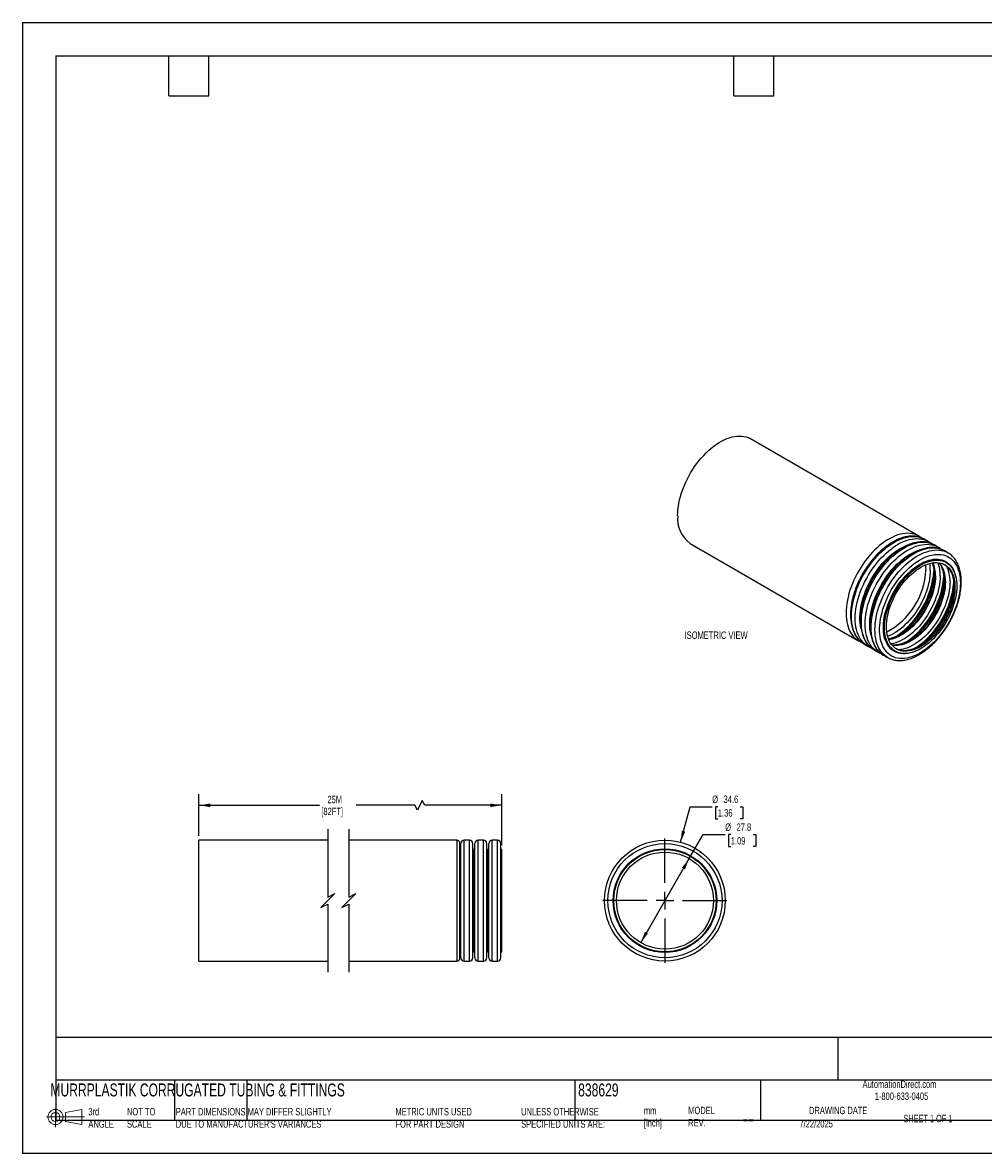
# Model space of a CAD drawing. Header units: millimetres. Extents: x 0 to 419, y 0 to 324.
# Tile 1 of 2: x 0 to 275, y 0 to 324. Entities that reach past the tile are written whole.
import ezdxf

# ---------------------------------------------------------------- set-up
doc = ezdxf.new("R2010")
doc.units = ezdxf.units.MM
doc.linetypes.add('CENTERX2', pattern=[20.32, 12.7, -2.54, 2.54, -2.54])
doc.layers.add('CENTER', color=40, linetype='CENTERX2')
doc.layers.add('DIMENSIONS', color=140, linetype='Continuous', lineweight=25)
doc.layers.add('TEXT', color=140, linetype='Continuous', lineweight=25)
doc.styles.add('SLDTEXTSTYLE0', font='TXT', dxfattribs={"width": 0.7})
doc.styles.add('SLDTEXTSTYLE1', font='TXT', dxfattribs={"width": 0.65})
doc.dimstyles.new('SLDDIMSTYLE0', dxfattribs={"dimtxt": 2.158008, "dimasz": 3.302, "dimexe": 0, "dimexo": 0.0625, "dimgap": 0.539502, "dimtad": 0, "dimtih": 1, "dimtoh": 1, "dimdec": 1, "dimrnd": 1e-09, "dimzin": 12, "dimdsep": 46, "dimtxsty": 'SLDTEXTSTYLE0', "dimsah": 1, "dimcen": 0, "dimadec": 0, "dimazin": 3, "dimtfac": 1, "dimtdec": 1, "dimtofl": 0, "dimtmove": 0, "dimatfit": 3, "dimfxl": 0, "dimfrac": 2, "dimtolj": 1, "dimtzin": 12, "dimarcsym": 0})
doc.dimstyles.new('SLDDIMSTYLE1', dxfattribs={"dimtxt": 2.158008, "dimasz": 3.302, "dimexe": 0, "dimexo": 0.0625, "dimgap": 0.539502, "dimtad": 0, "dimtih": 1, "dimtoh": 1, "dimdec": 1, "dimrnd": 1e-09, "dimzin": 12, "dimdsep": 46, "dimtxsty": 'SLDTEXTSTYLE0', "dimsah": 1, "dimcen": 0, "dimadec": 0, "dimazin": 3, "dimtfac": 1, "dimtdec": 1, "dimtofl": 0, "dimtmove": 0, "dimatfit": 3, "dimfxl": 0, "dimfrac": 2, "dimtolj": 1, "dimtzin": 12, "dimarcsym": 0})
doc.dimstyles.new('SLDDIMSTYLE2', dxfattribs={"dimtxt": 2.158008, "dimasz": 3.302, "dimexe": 0, "dimexo": 0.0625, "dimgap": 0.539502, "dimtad": 0, "dimtih": 1, "dimtoh": 1, "dimdec": 1, "dimrnd": 1e-09, "dimzin": 12, "dimdsep": 46, "dimtxsty": 'SLDTEXTSTYLE0', "dimsah": 1, "dimcen": 0.09, "dimadec": 0, "dimazin": 3, "dimtfac": 1, "dimtdec": 1, "dimtofl": 0, "dimtmove": 0, "dimatfit": 3, "dimfxl": 0, "dimfrac": 2, "dimtolj": 1, "dimtzin": 12, "dimarcsym": 0})

# ---------------------------------------------------------------- blocks, each defined once
blk = doc.blocks.new('Block11')
at = {"color": 7, "linetype": 'Continuous', "lineweight": 18}
for p, q in [((2.59, 5.31), (2.59, 0)), ((5.48, 4.17), (10.18, 5.03)), ((5.48, 1.6), (5.48, 4.17)), ((10.18, 5.03), (10.18, 0.73)), ((0, 2.88), (10.87, 2.88)), ((5.48, 1.6), (10.18, 0.73))]:
    blk.add_line(p, q, dxfattribs=at)
for radius in [2.15, 1.29]:
    blk.add_circle((2.59, 2.88), radius, dxfattribs=at)
blk = doc.blocks.new('Block12')
at = {"color": 7, "linetype": 'Continuous'}
blk.add_blockref('Block11', (0, 0), dxfattribs=at)
blk = doc.blocks.new('_D')
at = {"layer": 'DIMENSIONS'}
for p, q in [((188.55, 89.1), (191.27, 99.27)), ((191.27, 99.27), (197.62, 99.27)), ((199.25, 99.27), (198.53, 99.27)), ((198.53, 99.27), (198.53, 95.84)), ((205.66, 99.27), (206.39, 99.27)), ((206.39, 99.27), (206.39, 95.84)), ((198.53, 95.84), (199.25, 95.84)), ((206.39, 95.84), (205.66, 95.84))]:
    blk.add_line(p, q, dxfattribs=at)
blk.add_solid([(188.55, 89.1), (189.89, 92.16), (188.91, 92.42)], dxfattribs=at)
at = {"layer": 'DIMENSIONS', "char_height": 2.117, "attachment_point": 1, "style": 'SLDTEXTSTYLE0'}
for s, insert in [('%%c', (197.62, 102.48)), ('34.6', (200.88, 102.48)), ('1.36', (199.25, 98.57))]:
    blk.add_mtext(s, dxfattribs=dict(at, insert=insert))
blk = doc.blocks.new('_D_1')
at = {"layer": 'DIMENSIONS'}
for p, q in [((191.02, 84.43), (194.98, 91.29)), ((194.98, 91.29), (201.33, 91.29)), ((202.96, 91.29), (202.24, 91.29)), ((202.24, 91.29), (202.24, 87.86)), ((209.38, 91.29), (210.1, 91.29)), ((210.1, 91.29), (210.1, 87.86)), ((202.24, 87.86), (202.96, 87.86)), ((210.1, 87.86), (209.38, 87.86)), ((177.12, 60.35), (191.02, 84.43))]:
    blk.add_line(p, q, dxfattribs=at)
for points in [[(191.02, 84.43), (188.93, 81.82), (189.81, 81.31)], [(177.12, 60.35), (179.21, 62.96), (178.33, 63.46)]]:
    blk.add_solid(points, dxfattribs=at)
at = {"layer": 'DIMENSIONS', "char_height": 2.117, "attachment_point": 1, "style": 'SLDTEXTSTYLE0'}
for s, insert in [('%%c', (201.33, 94.5)), ('27.8', (204.59, 94.5)), ('1.09', (202.96, 90.59))]:
    blk.add_mtext(s, dxfattribs=dict(at, insert=insert))
blk = doc.blocks.new('SW_CENTERMARKSYMBOL_0')
at = {"layer": 'CENTER', "color": 0}
for p, q in [((0, 5.08), (0, 19.84)), ((-5.08, 0), (-19.84, 0)), ((0, 0), (-2.54, 0)), ((0, 0), (0, 2.54)), ((0, 0), (0, -2.54)), ((0, 0), (2.54, 0)), ((5.08, 0), (19.84, 0)), ((0, -5.08), (0, -19.84))]:
    blk.add_line(p, q, dxfattribs=at)
blk = doc.blocks.new('_D_2')
at = {"layer": 'DIMENSIONS'}
for p, q in [((50.46, 90.96), (50.46, 102.86)), ((114.55, 101.1), (113.14, 98.28)), ((115.25, 99.69), (114.55, 101.1)), ((137.32, 88.31), (137.32, 102.86)), ((50.46, 99.69), (85.12, 99.69)), ((112.43, 99.69), (95.6, 99.69)), ((113.14, 98.28), (112.43, 99.69)), ((137.32, 99.69), (115.25, 99.69))]:
    blk.add_line(p, q, dxfattribs=at)
for points in [[(50.46, 99.69), (53.76, 99.18), (53.76, 100.2)], [(137.32, 99.69), (134.02, 100.2), (134.02, 99.18)]]:
    blk.add_solid(points, dxfattribs=at)
at = {"layer": 'DIMENSIONS', "char_height": 2.117, "attachment_point": 1, "style": 'SLDTEXTSTYLE0'}
for s, insert in [('25M', (87.37, 102.42)), ('[82FT]', (85.6, 98.99))]:
    blk.add_mtext(s, dxfattribs=dict(at, insert=insert))

msp = doc.modelspace()

# ---------------------------------------------------------------- linework, layer by layer
at = {"color": 7, "linetype": 'Continuous'}
for p, q in [((0, 323.85), (0, 0)), ((0, 323.85), (419.1, 323.85)), ((419.1, 0), (0, 0))]:
    msp.add_line(p, q, dxfattribs=at)
for p, q in [((256.87, 176.78), (208.6, 204.65)), ((259.48, 175.27), (258.4, 175.89)), ((191.3, 174.68), (239.57, 146.82)), ((262.31, 173.64), (261.23, 174.26)), ((265.14, 172.01), (264.06, 172.63)), ((264.69, 169.21), (264.61, 169.25)), ((241.1, 145.93), (242.18, 145.31)), ((242.22, 145.28), (242.18, 145.31)), ((243.93, 144.3), (245.01, 143.67)), ((245.05, 143.65), (245.01, 143.67)), ((246.76, 142.66), (247.84, 142.04)), ((249.96, 143.88), (250.04, 143.83)), ((247.88, 142.02), (247.84, 142.04)), ((87.5, 89.69), (50.46, 89.69)), ((50.46, 72.39), (50.46, 89.69)), ((124.39, 89.69), (93.5, 89.69)), ((124.39, 89.69), (124.39, 72.39)), ((125.32, 72.39), (125.32, 88.75)), ((125.62, 56.03), (125.62, 88.75)), ((128.09, 89.69), (126.56, 89.69)), ((126.56, 55.09), (126.56, 89.69)), ((128.09, 55.09), (128.09, 89.69)), ((129.02, 56.03), (129.02, 88.75)), ((129.62, 56.03), (129.62, 88.75)), ((132.09, 89.69), (130.56, 89.69)), ((130.56, 55.09), (130.56, 89.69)), ((132.09, 55.09), (132.09, 89.69)), ((133.02, 56.03), (133.02, 88.75)), ((133.62, 56.03), (133.62, 88.75)), ((136.09, 89.69), (134.56, 89.69)), ((134.56, 55.09), (134.56, 89.69)), ((136.09, 55.09), (136.09, 89.69)), ((137.02, 56.03), (137.02, 88.75)), ((125.44, 87.04), (125.32, 87.04)), ((125.44, 57.74), (125.44, 87.04)), ((129.44, 87.04), (129.21, 87.04)), ((129.21, 57.74), (129.21, 87.04)), ((129.44, 57.74), (129.44, 87.04)), ((133.44, 87.04), (133.21, 87.04)), ((133.21, 57.74), (133.21, 87.04)), ((133.44, 57.74), (133.44, 87.04)), ((137.32, 87.04), (137.21, 87.04)), ((137.21, 57.74), (137.21, 87.04)), ((137.32, 57.74), (137.32, 87.04)), ((50.46, 55.09), (50.46, 72.39)), ((124.39, 72.39), (124.39, 55.09)), ((125.32, 56.03), (125.32, 72.39)), ((50.46, 55.09), (87.5, 55.09)), ((93.5, 55.09), (124.39, 55.09)), ((125.32, 57.74), (125.44, 57.74)), ((126.56, 55.09), (128.09, 55.09)), ((129.21, 57.74), (129.44, 57.74)), ((130.56, 55.09), (132.09, 55.09)), ((133.21, 57.74), (133.44, 57.74)), ((134.56, 55.09), (136.09, 55.09)), ((137.21, 57.74), (137.32, 57.74))]:
    msp.add_line(p, q)
at = {"flags": 128}
for points in [[(187.71, 182.6), (187.74, 183.49), (187.81, 184.39), (187.92, 185.32), (188.08, 186.26), (188.29, 187.22), (188.54, 188.18), (188.83, 189.15), (189.17, 190.13), (189.55, 191.1), (189.96, 192.06), (190.42, 193.02), (190.91, 193.96), (191.43, 194.89), (191.99, 195.8), (192.58, 196.68), (193.19, 197.54), (193.83, 198.37), (194.49, 199.16), (195.18, 199.92), (195.88, 200.64), (196.6, 201.32), (197.33, 201.95), (198.07, 202.54), (198.82, 203.08), (199.57, 203.57), (200.32, 204), (201.08, 204.38), (201.82, 204.71), (202.56, 204.98), (203.3, 205.18), (204.01, 205.34), (204.72, 205.43), (205.4, 205.46), (206.06, 205.43), (206.7, 205.34), (207.32, 205.19), (207.91, 204.99), (208.46, 204.72), (208.6, 204.65)], [(256.88, 176.78), (256.73, 176.86), (256.18, 177.12), (255.59, 177.33), (254.97, 177.48), (254.33, 177.56), (253.67, 177.59), (252.98, 177.56), (252.28, 177.47), (251.56, 177.32), (250.83, 177.11), (250.09, 176.84), (249.34, 176.52), (248.59, 176.14), (247.84, 175.7), (247.09, 175.21), (246.34, 174.68), (245.6, 174.09), (244.87, 173.45), (244.15, 172.78), (243.45, 172.06), (242.76, 171.3), (242.1, 170.5), (241.46, 169.67), (240.84, 168.82), (240.26, 167.93), (239.7, 167.03), (239.18, 166.1), (238.69, 165.15), (238.23, 164.2), (237.82, 163.23), (237.44, 162.26), (237.1, 161.29), (236.81, 160.32), (236.56, 159.35), (236.35, 158.4), (236.19, 157.45), (236.08, 156.53), (236.01, 155.62), (235.98, 154.74)], [(241.1, 145.93), (240.71, 146.18), (240.22, 146.55), (239.77, 146.99), (239.35, 147.47), (238.98, 148.01), (238.64, 148.59), (238.35, 149.22), (238.1, 149.9), (237.89, 150.62), (237.73, 151.37), (237.61, 152.17), (237.54, 152.99), (237.52, 153.85), (237.54, 154.73), (237.61, 155.64), (237.73, 156.57), (237.89, 157.51), (238.1, 158.47), (238.35, 159.43), (238.64, 160.4), (238.98, 161.37), (239.35, 162.34), (239.77, 163.31), (240.22, 164.27), (240.71, 165.21), (241.24, 166.14), (241.8, 167.05), (242.38, 167.93), (243, 168.79), (243.64, 169.61), (244.3, 170.41), (244.99, 171.17), (245.69, 171.89), (246.41, 172.57), (247.14, 173.2), (247.88, 173.79), (248.63, 174.33), (249.38, 174.81), (250.13, 175.25), (250.88, 175.63), (251.63, 175.95), (252.37, 176.22), (253.1, 176.43), (253.82, 176.58), (254.52, 176.67), (255.21, 176.71), (255.87, 176.68), (256.51, 176.59), (257.13, 176.44), (257.71, 176.23), (258.27, 175.97), (258.4, 175.89)], [(242.18, 145.31), (241.79, 145.55), (241.3, 145.93), (240.85, 146.36), (240.43, 146.85), (240.06, 147.39), (239.72, 147.97), (239.43, 148.6), (239.18, 149.28), (238.97, 150), (238.81, 150.75), (238.69, 151.55), (238.62, 152.37), (238.6, 153.23), (238.62, 154.11), (238.69, 155.02), (238.81, 155.94), (238.97, 156.89), (239.18, 157.84), (239.43, 158.81), (239.72, 159.78), (240.06, 160.75), (240.43, 161.72), (240.85, 162.69), (241.3, 163.64), (241.79, 164.59), (242.32, 165.52), (242.87, 166.42), (243.46, 167.31), (244.08, 168.16), (244.72, 168.99), (245.38, 169.79), (246.06, 170.55), (246.77, 171.27), (247.48, 171.94), (248.22, 172.58), (248.96, 173.17), (249.7, 173.7), (250.46, 174.19), (251.21, 174.63), (251.96, 175.01), (252.71, 175.33), (253.45, 175.6), (254.18, 175.81), (254.9, 175.96), (255.6, 176.05), (256.29, 176.08), (256.95, 176.05), (257.59, 175.97), (258.2, 175.82), (258.79, 175.61), (259.35, 175.35), (259.49, 175.27)], [(243.93, 144.3), (243.54, 144.54), (243.05, 144.92), (242.6, 145.35), (242.18, 145.84), (241.81, 146.37), (241.47, 146.96), (241.18, 147.59), (240.93, 148.27), (240.72, 148.99), (240.56, 149.74), (240.44, 150.54), (240.37, 151.36), (240.35, 152.22), (240.37, 153.1), (240.44, 154.01), (240.56, 154.93), (240.72, 155.88), (240.93, 156.83), (241.18, 157.8), (241.47, 158.77), (241.81, 159.74), (242.18, 160.71), (242.6, 161.68), (243.05, 162.63), (243.54, 163.58), (244.07, 164.5), (244.62, 165.41), (245.21, 166.3), (245.83, 167.15), (246.47, 167.98), (247.13, 168.78), (247.81, 169.54), (248.52, 170.26), (249.23, 170.93), (249.97, 171.57), (250.71, 172.16), (251.45, 172.69), (252.21, 173.18), (252.96, 173.62), (253.71, 174), (254.46, 174.32), (255.2, 174.59), (255.93, 174.8), (256.65, 174.95), (257.35, 175.04), (258.04, 175.07), (258.7, 175.04), (259.34, 174.96), (259.95, 174.81), (260.54, 174.6), (261.1, 174.34), (261.23, 174.26)], [(240.27, 150.21), (240.21, 150.45), (240.07, 151.2), (239.98, 151.99), (239.93, 152.81), (239.93, 153.66), (239.98, 154.53), (240.07, 155.42), (240.21, 156.34), (240.39, 157.26), (240.62, 158.2), (240.9, 159.14), (241.21, 160.09), (241.57, 161.04), (241.97, 161.98), (242.4, 162.92), (242.87, 163.84), (243.38, 164.74), (243.92, 165.63), (244.49, 166.49), (245.09, 167.33), (245.71, 168.14), (246.36, 168.91), (247.03, 169.65), (247.71, 170.35), (248.41, 171), (249.13, 171.62), (249.85, 172.18), (250.58, 172.7), (251.31, 173.16), (252.05, 173.57), (252.78, 173.93), (253.5, 174.22), (254.1, 174.43)], [(245.01, 143.67), (244.62, 143.92), (244.13, 144.3), (243.68, 144.73), (243.26, 145.22), (242.88, 145.75), (242.55, 146.34), (242.25, 146.97), (242, 147.64), (241.8, 148.36), (241.64, 149.12), (241.52, 149.91), (241.45, 150.74), (241.43, 151.6), (241.45, 152.48), (241.52, 153.38), (241.64, 154.31), (241.8, 155.25), (242, 156.21), (242.25, 157.17), (242.55, 158.15), (242.88, 159.12), (243.26, 160.09), (243.68, 161.05), (244.13, 162.01), (244.62, 162.95), (245.15, 163.88), (245.7, 164.79), (246.29, 165.67), (246.9, 166.53), (247.54, 167.36), (248.21, 168.15), (248.89, 168.91), (249.6, 169.63), (250.31, 170.31), (251.04, 170.95), (251.78, 171.53), (252.53, 172.07), (253.28, 172.56), (254.04, 172.99), (254.79, 173.37), (255.54, 173.7), (256.28, 173.97), (257.01, 174.18), (257.73, 174.33), (258.43, 174.42), (259.11, 174.45), (259.78, 174.42), (260.42, 174.33), (261.03, 174.19), (261.62, 173.98), (262.18, 173.71), (262.31, 173.64)], [(243.09, 148.58), (243.04, 148.82), (242.9, 149.57), (242.81, 150.36), (242.76, 151.17), (242.76, 152.02), (242.81, 152.9), (242.9, 153.79), (243.04, 154.7), (243.22, 155.63), (243.45, 156.57), (243.72, 157.51), (244.04, 158.46), (244.4, 159.41), (244.79, 160.35), (245.23, 161.28), (245.7, 162.2), (246.21, 163.11), (246.75, 164), (247.32, 164.86), (247.92, 165.7), (248.54, 166.51), (249.19, 167.28), (249.85, 168.02), (250.54, 168.72), (251.24, 169.37), (251.95, 169.98), (252.68, 170.55), (253.41, 171.06), (254.14, 171.53), (254.87, 171.94), (255.61, 172.29), (256.33, 172.59), (256.92, 172.79)], [(246.76, 142.66), (246.37, 142.91), (245.88, 143.29), (245.43, 143.72), (245.01, 144.21), (244.63, 144.74), (244.3, 145.33), (244, 145.96), (243.75, 146.63), (243.55, 147.35), (243.39, 148.11), (243.27, 148.9), (243.2, 149.73), (243.18, 150.58), (243.2, 151.47), (243.27, 152.37), (243.39, 153.3), (243.55, 154.24), (243.75, 155.2), (244, 156.16), (244.3, 157.14), (244.63, 158.11), (245.01, 159.08), (245.43, 160.04), (245.88, 161), (246.37, 161.94), (246.9, 162.87), (247.45, 163.78), (248.04, 164.66), (248.65, 165.52), (249.29, 166.35), (249.96, 167.14), (250.64, 167.9), (251.35, 168.62), (252.06, 169.3), (252.79, 169.93), (253.53, 170.52), (254.28, 171.06), (255.03, 171.55), (255.79, 171.98), (256.54, 172.36), (257.29, 172.69), (258.03, 172.96), (258.76, 173.17), (259.48, 173.32), (260.18, 173.41), (260.86, 173.44), (261.53, 173.41), (262.17, 173.32), (262.78, 173.18), (263.37, 172.97), (263.93, 172.7), (264.06, 172.63)], [(247.84, 142.04), (247.45, 142.29), (246.96, 142.67), (246.5, 143.1), (246.09, 143.58), (245.71, 144.12), (245.38, 144.7), (245.08, 145.34), (244.83, 146.01), (244.63, 146.73), (244.46, 147.49), (244.35, 148.28), (244.28, 149.11), (244.26, 149.96), (244.28, 150.85), (244.35, 151.75), (244.46, 152.68), (244.63, 153.62), (244.83, 154.58), (245.08, 155.54), (245.38, 156.51), (245.71, 157.49), (246.09, 158.46), (246.5, 159.42), (246.96, 160.38), (247.45, 161.32), (247.97, 162.25), (248.53, 163.16), (249.12, 164.04), (249.73, 164.9), (250.37, 165.73), (251.04, 166.52), (251.72, 167.28), (252.42, 168), (253.14, 168.68), (253.87, 169.31), (254.61, 169.9), (255.36, 170.44), (256.11, 170.93), (256.87, 171.36), (257.62, 171.74), (258.37, 172.07), (259.11, 172.33), (259.84, 172.54), (260.56, 172.69), (261.26, 172.79), (261.94, 172.82), (262.61, 172.79), (263.25, 172.7), (263.86, 172.55), (264.45, 172.35), (265.01, 172.08), (265.14, 172)], [(268.72, 163.32), (268.7, 162.46), (268.63, 161.58), (268.51, 160.67), (268.35, 159.75), (268.14, 158.82), (267.89, 157.88), (267.6, 156.93), (267.26, 155.98), (266.89, 155.04), (266.47, 154.1), (266.02, 153.17), (265.53, 152.26), (265, 151.36), (264.45, 150.48), (263.86, 149.63), (263.25, 148.81), (262.62, 148.02), (261.96, 147.26), (261.28, 146.54), (260.59, 145.87), (259.88, 145.23), (259.16, 144.64), (258.43, 144.1), (257.7, 143.61), (256.97, 143.18), (256.24, 142.79), (255.51, 142.47), (254.78, 142.2), (254.07, 141.98), (253.37, 141.83), (252.68, 141.74), (252.01, 141.7), (251.37, 141.73), (250.74, 141.82), (250.15, 141.96), (249.58, 142.17), (249.04, 142.43), (248.53, 142.76), (248.06, 143.13), (247.62, 143.56), (247.23, 144.05), (246.87, 144.58), (246.55, 145.17), (246.28, 145.8), (246.05, 146.47), (245.87, 147.18), (245.73, 147.94), (245.63, 148.72), (245.59, 149.54), (245.59, 150.39), (245.63, 151.26), (245.73, 152.16), (245.87, 153.07), (246.05, 154), (246.28, 154.93), (246.55, 155.88), (246.87, 156.83), (247.23, 157.77), (247.62, 158.72), (248.06, 159.65), (248.53, 160.57), (249.04, 161.48), (249.58, 162.36), (250.15, 163.23), (250.74, 164.07), (251.37, 164.87), (252.01, 165.65), (252.68, 166.38), (253.37, 167.08), (254.07, 167.74), (254.78, 168.35), (255.51, 168.92), (256.24, 169.43), (256.97, 169.89), (257.7, 170.3), (258.43, 170.66), (259.16, 170.96), (259.88, 171.2), (260.59, 171.38), (261.28, 171.51), (261.96, 171.57), (262.62, 171.57), (263.25, 171.52), (263.86, 171.4), (264.45, 171.22), (265, 170.99), (265.53, 170.7), (266.02, 170.35), (266.47, 169.94), (266.89, 169.48), (267.26, 168.97), (267.6, 168.41), (267.89, 167.81), (268.14, 167.16), (268.35, 166.46), (268.51, 165.73), (268.63, 164.96), (268.7, 164.15), (268.72, 163.32)], [(253.91, 143.25), (253.58, 143.19), (252.94, 143.11), (252.31, 143.1), (251.71, 143.14), (251.13, 143.24), (250.57, 143.41), (250.05, 143.63), (249.55, 143.9), (249.09, 144.23), (248.66, 144.62), (248.28, 145.06), (247.93, 145.55), (247.62, 146.09), (247.35, 146.67), (247.12, 147.3), (246.94, 147.97), (246.8, 148.67), (246.71, 149.41), (246.67, 150.19), (246.67, 150.99), (246.71, 151.81), (246.8, 152.66), (246.94, 153.53), (247.12, 154.4), (247.35, 155.29), (247.62, 156.19), (247.93, 157.08), (248.28, 157.97), (248.66, 158.86), (249.09, 159.74), (249.55, 160.61), (250.05, 161.45), (250.57, 162.28), (251.13, 163.08), (251.71, 163.85), (252.31, 164.6), (252.94, 165.3), (253.58, 165.97), (254.24, 166.6), (254.91, 167.19), (255.6, 167.72), (256.29, 168.22), (256.98, 168.66), (257.67, 169.04), (258.36, 169.38), (259.05, 169.65), (259.73, 169.87), (260.39, 170.04), (261.05, 170.14), (261.68, 170.18), (262.3, 170.17), (262.89, 170.1), (263.46, 169.96), (264, 169.77), (264.51, 169.53), (264.99, 169.22), (265.43, 168.86), (265.84, 168.45), (266.21, 167.99), (266.54, 167.47), (266.83, 166.91), (267.08, 166.3), (267.13, 166.15)], [(248.55, 145.1), (248.37, 145.32), (248.04, 145.83), (247.75, 146.39), (247.5, 146.99), (247.29, 147.64), (247.13, 148.32), (247.02, 149.04), (246.95, 149.8), (246.93, 150.58), (246.95, 151.4), (247.02, 152.23), (247.13, 153.09), (247.29, 153.96), (247.5, 154.84), (247.75, 155.73), (248.04, 156.62), (248.37, 157.52), (248.74, 158.4), (249.16, 159.29), (249.6, 160.15), (250.08, 161.01), (250.6, 161.84), (251.14, 162.65), (251.71, 163.43), (252.31, 164.18), (252.92, 164.9), (253.56, 165.58), (254.22, 166.22), (254.88, 166.82), (255.56, 167.37), (256.25, 167.87), (256.94, 168.32), (257.63, 168.72), (258.32, 169.07), (259.01, 169.36), (259.69, 169.59), (260.35, 169.76), (261.01, 169.88), (261.65, 169.93), (262.26, 169.93), (262.78, 169.88)], [(267.72, 162.5), (267.7, 161.69), (267.63, 160.85), (267.52, 160), (267.36, 159.13), (267.15, 158.24), (266.9, 157.35), (266.61, 156.46), (266.28, 155.57), (265.9, 154.68), (265.49, 153.8), (265.05, 152.93), (264.57, 152.08), (264.05, 151.24), (263.51, 150.44), (262.94, 149.65), (262.34, 148.9), (261.72, 148.19), (261.09, 147.51), (260.43, 146.87), (259.77, 146.27), (259.09, 145.72), (258.4, 145.22), (257.71, 144.76), (257.02, 144.36), (256.33, 144.02), (255.64, 143.73), (254.96, 143.5), (254.3, 143.32), (253.64, 143.21), (253, 143.15), (252.39, 143.15), (251.79, 143.22), (251.22, 143.34), (250.68, 143.52), (250.16, 143.76), (249.68, 144.06), (249.23, 144.41), (248.82, 144.82), (248.45, 145.28), (248.12, 145.79), (247.83, 146.34), (247.58, 146.95), (247.37, 147.59), (247.21, 148.28), (247.1, 149), (247.03, 149.75), (247.01, 150.54), (247.03, 151.35), (247.1, 152.19), (247.21, 153.04), (247.37, 153.91), (247.58, 154.79), (247.83, 155.68), (248.12, 156.58), (248.45, 157.47), (248.82, 158.36), (249.23, 159.24), (249.68, 160.11), (250.16, 160.96), (250.68, 161.79), (251.22, 162.6), (251.79, 163.38), (252.39, 164.14), (253, 164.85), (253.64, 165.53), (254.3, 166.17), (254.96, 166.77), (255.64, 167.32), (256.33, 167.82), (257.02, 168.27), (257.71, 168.67), (258.4, 169.02), (259.09, 169.31), (259.77, 169.54), (260.43, 169.72), (261.09, 169.83), (261.72, 169.89), (262.34, 169.88), (262.94, 169.82), (263.51, 169.7), (264.05, 169.52), (264.57, 169.28), (265.05, 168.98), (265.49, 168.63), (265.9, 168.22), (266.28, 167.76), (266.61, 167.25), (266.9, 166.69), (267.15, 166.09), (267.36, 165.45), (267.52, 164.76), (267.63, 164.04), (267.7, 163.28), (267.72, 162.5)], [(267.19, 162.19), (267.17, 161.41), (267.1, 160.59), (266.99, 159.77), (266.83, 158.92), (266.63, 158.06), (266.38, 157.2), (266.09, 156.34), (265.76, 155.47), (265.39, 154.61), (264.99, 153.76), (264.55, 152.92), (264.07, 152.1), (263.57, 151.3), (263.03, 150.52), (262.47, 149.77), (261.89, 149.05), (261.28, 148.37), (260.66, 147.72), (260.02, 147.12), (259.36, 146.56), (258.7, 146.05), (258.04, 145.58), (257.36, 145.17), (256.69, 144.81), (256.03, 144.5), (255.36, 144.25), (254.71, 144.06), (254.07, 143.92), (253.45, 143.85), (252.84, 143.83), (252.26, 143.87), (251.7, 143.97), (251.16, 144.13), (250.66, 144.35), (250.18, 144.63), (249.74, 144.95), (249.33, 145.34), (248.97, 145.77), (248.64, 146.26), (248.35, 146.79), (248.1, 147.37), (247.9, 147.99), (247.74, 148.65), (247.63, 149.35), (247.56, 150.08), (247.54, 150.84), (247.56, 151.63), (247.63, 152.44), (247.74, 153.27), (247.9, 154.12), (248.1, 154.97), (248.35, 155.84), (248.64, 156.7), (248.97, 157.57), (249.33, 158.43), (249.74, 159.28), (250.18, 160.12), (250.66, 160.94), (251.16, 161.74), (251.7, 162.52), (252.26, 163.27), (252.84, 163.99), (253.45, 164.67), (254.07, 165.31), (254.71, 165.92), (255.36, 166.48), (256.03, 166.99), (256.69, 167.46), (257.36, 167.87), (258.04, 168.23), (258.7, 168.54), (259.36, 168.79), (260.02, 168.98), (260.66, 169.11), (261.28, 169.19), (261.89, 169.21), (262.47, 169.16), (263.03, 169.06), (263.57, 168.9), (264.07, 168.69), (264.55, 168.41), (264.99, 168.08), (265.39, 167.7), (265.76, 167.26), (266.09, 166.78), (266.38, 166.25), (266.63, 165.67), (266.83, 165.04), (266.99, 164.38), (267.1, 163.69), (267.17, 162.95), (267.19, 162.19)], [(258.7, 168.53), (258.76, 167.81), (258.79, 167.05)], [(260.11, 167.05), (260.09, 166.23), (260.02, 165.39), (259.91, 164.54), (259.75, 163.67), (259.54, 162.78), (259.3, 161.89), (259.01, 161), (258.68, 160.1), (258.31, 159.21), (257.9, 158.33), (257.46, 157.46), (256.98, 156.6), (256.47, 155.76), (255.93, 154.95), (255.36, 154.16), (254.77, 153.4), (254.15, 152.68), (253.52, 151.99), (252.86, 151.34), (252.2, 150.73), (251.52, 150.17), (250.83, 149.65), (250.14, 149.19), (249.45, 148.77), (248.76, 148.41), (248.07, 148.11), (247.89, 148.04)], [(261.46, 165.5), (261.43, 164.72), (261.37, 163.91), (261.25, 163.08), (261.09, 162.23), (260.89, 161.38), (260.64, 160.51), (260.35, 159.65), (260.03, 158.78), (259.66, 157.92), (259.25, 157.07), (258.81, 156.23), (258.34, 155.41), (257.83, 154.61), (257.3, 153.83), (256.73, 153.08), (256.15, 152.36), (255.54, 151.68), (254.92, 151.04), (254.28, 150.43), (253.63, 149.87), (252.97, 149.36), (252.3, 148.89), (251.63, 148.48), (250.96, 148.12), (250.29, 147.81), (249.63, 147.56), (248.98, 147.37), (248.34, 147.24), (248.17, 147.21)], [(261.62, 165.41), (261.59, 164.62), (261.52, 163.81), (261.41, 162.98), (261.25, 162.14), (261.05, 161.28), (260.8, 160.42), (260.51, 159.55), (260.19, 158.69), (259.82, 157.83), (259.41, 156.98), (258.97, 156.14), (258.5, 155.32), (257.99, 154.52), (257.46, 153.74), (256.89, 152.99), (256.31, 152.27), (255.7, 151.59), (255.08, 150.94), (254.44, 150.34), (253.79, 149.78), (253.13, 149.27), (252.46, 148.8), (251.79, 148.39), (251.12, 148.03), (250.45, 147.72), (249.79, 147.47), (249.14, 147.28), (248.5, 147.14), (248.21, 147.1)], [(262.94, 165.41), (262.92, 164.6), (262.85, 163.76), (262.74, 162.91), (262.58, 162.03), (262.37, 161.15), (262.13, 160.26), (261.84, 159.36), (261.51, 158.47), (261.14, 157.58), (260.73, 156.69), (260.29, 155.82), (259.81, 154.97), (259.3, 154.13), (258.76, 153.31), (258.19, 152.53), (257.6, 151.77), (256.98, 151.04), (256.34, 150.35), (255.69, 149.71), (255.03, 149.1), (254.35, 148.54), (253.66, 148.02), (252.97, 147.56), (252.28, 147.14), (251.58, 146.78), (250.89, 146.48), (250.21, 146.23), (249.54, 146.04), (248.88, 145.9), (248.87, 145.9)], [(264.29, 163.87), (264.26, 163.08), (264.19, 162.27), (264.08, 161.44), (263.92, 160.6), (263.72, 159.74), (263.47, 158.88), (263.18, 158.01), (262.85, 157.15), (262.49, 156.29), (262.08, 155.44), (261.64, 154.6), (261.17, 153.78), (260.66, 152.97), (260.12, 152.2), (259.56, 151.45), (258.98, 150.73), (258.37, 150.05), (257.75, 149.4), (257.11, 148.8), (256.46, 148.24), (255.79, 147.73), (255.13, 147.26), (254.46, 146.85), (253.79, 146.49), (253.12, 146.18), (252.46, 145.93), (251.8, 145.74), (251.16, 145.6), (250.54, 145.53), (249.93, 145.51), (249.35, 145.55), (249.11, 145.59)], [(264.44, 163.78), (264.42, 162.99), (264.35, 162.18), (264.24, 161.35), (264.08, 160.51), (263.88, 159.65), (263.63, 158.79), (263.34, 157.92), (263.01, 157.06), (262.65, 156.2), (262.24, 155.34), (261.8, 154.51), (261.32, 153.68), (260.82, 152.88), (260.28, 152.11), (259.72, 151.36), (259.14, 150.64), (258.53, 149.96), (257.91, 149.31), (257.27, 148.71), (256.62, 148.15), (255.95, 147.63), (255.29, 147.17), (254.62, 146.76), (253.94, 146.4), (253.28, 146.09), (252.62, 145.84), (251.96, 145.65), (251.32, 145.51), (250.7, 145.44), (250.09, 145.42), (249.51, 145.46), (249.18, 145.51)], [(267.11, 162.24), (267.09, 161.45), (267.02, 160.64), (266.91, 159.81), (266.75, 158.97), (266.55, 158.11), (266.3, 157.25), (266.01, 156.38), (265.68, 155.52), (265.31, 154.66), (264.91, 153.8), (264.47, 152.96), (263.99, 152.14), (263.49, 151.34), (262.95, 150.56), (262.39, 149.82), (261.81, 149.1), (261.2, 148.42), (260.58, 147.77), (259.94, 147.17), (259.28, 146.61), (258.62, 146.09), (257.96, 145.63), (257.28, 145.21), (256.61, 144.85), (255.95, 144.55), (255.29, 144.3), (254.63, 144.11), (253.99, 143.97), (253.37, 143.89), (252.76, 143.88), (252.18, 143.92), (251.62, 144.02), (251.08, 144.18), (250.58, 144.4), (250.37, 144.51)], [(265.77, 163.78), (265.75, 162.97), (265.68, 162.13), (265.56, 161.27), (265.41, 160.4), (265.2, 159.52), (264.95, 158.63), (264.67, 157.73), (264.34, 156.84), (263.97, 155.94), (263.56, 155.06), (263.11, 154.19), (262.64, 153.33), (262.13, 152.5), (261.58, 151.68), (261.02, 150.89), (260.42, 150.14), (259.81, 149.41), (259.17, 148.72), (258.52, 148.07), (257.85, 147.47), (257.18, 146.9), (256.49, 146.39), (255.8, 145.92), (255.11, 145.51), (254.41, 145.15), (253.72, 144.84), (253.04, 144.59), (252.37, 144.4), (251.71, 144.27), (251.07, 144.2)], [(235.98, 154.74), (236.01, 153.88), (236.08, 153.06), (236.19, 152.26), (236.35, 151.51), (236.56, 150.79), (236.81, 150.11), (237.1, 149.48), (237.44, 148.9), (237.82, 148.36), (238.23, 147.87), (238.69, 147.44), (239.18, 147.06), (239.58, 146.81)]]:
    msp.add_lwpolyline(points, dxfattribs=at)
for radius in [17.3, 16.36, 14.84, 14.65, 13.9]:
    msp.add_circle((184.07, 72.39), radius)
for centre, radius, start, end in [((196.4, 181.76), 8.72, 174.4614, 234.2264), ((247.94, 167.09), 12.18, 359.7677, 8.8417), ((251.8, 165.7), 9.66, 358.8304, 20.8454), ((252.02, 165.62), 9.59, 358.7839, 21.6491), ((252.52, 165.61), 10.42, 358.9122, 20.0429), ((256.14, 164.29), 8.15, 357.0389, 36.3919), ((262.07, 164.82), 5.11, 60.2258, 82.041), ((256.35, 164.21), 8.1, 356.9701, 37.2599), ((260.19, 162.94), 6.96, 354.1834, 54.0658), ((238.03, 167.78), 20.77, 297.519, 357.9789), ((235.67, 169.04), 25.6, 305.3271, 355.0017), ((238.49, 167.41), 25.6, 305.3271, 355.0017), ((255.77, 164.02), 10, 358.6522, 24.6862), ((234.55, 169.69), 27.12, 311.9056, 347.6354), ((237.38, 168.06), 27.12, 311.9056, 347.6354), ((241.32, 165.77), 25.6, 305.3271, 355.0017), ((240.21, 166.43), 27.12, 311.9056, 347.6354), ((252.53, 148.29), 5.1, 218.6792, 239.7849), ((124.39, 88.75), 0.938, 359.9999, 89.9999), ((126.56, 88.75), 0.938, 89.9999, 180.0001), ((128.09, 88.75), 0.938, 359.9999, 89.9999), ((130.56, 88.75), 0.937, 89.9997, 180.0004), ((132.09, 88.75), 0.938, 359.9999, 89.9999), ((134.56, 88.75), 0.938, 89.9998, 180.0001), ((136.09, 88.75), 0.938, 359.9999, 89.9999), ((125.44, 87.23), 0.187, 269.9995, 0.0005), ((129.21, 87.23), 0.188, 180.0005, 270.0001), ((129.44, 87.23), 0.188, 269.9999, 359.9995), ((133.21, 87.23), 0.188, 180.0005, 270.0001), ((133.44, 87.23), 0.187, 269.9991, 0.0015), ((137.21, 87.23), 0.188, 180.0005, 270.0001), ((124.39, 56.03), 0.938, 270.0001, 0.0001), ((125.44, 57.55), 0.187, 359.9995, 90.0005), ((126.56, 56.03), 0.938, 179.9999, 270.0001), ((128.09, 56.03), 0.938, 270.0001, 0.0001), ((129.21, 57.55), 0.188, 89.9999, 179.9995), ((129.44, 57.55), 0.188, 0.0005, 90.0001), ((130.56, 56.03), 0.937, 179.9996, 270.0003), ((132.09, 56.03), 0.938, 270.0001, 0.0001), ((133.21, 57.55), 0.188, 89.9999, 179.9995), ((133.44, 57.55), 0.187, 359.9985, 90.0009), ((134.56, 56.03), 0.938, 179.9999, 270.0002), ((136.09, 56.03), 0.938, 270.0001, 0.0001), ((137.21, 57.55), 0.188, 89.9999, 179.9995)]:
    msp.add_arc(centre, radius, start, end)
for points, knots in [([(258.41, 175.89), (258.27, 175.96), (257.96, 176.14), (257.43, 176.36), (256.84, 176.55), (256.23, 176.69), (255.6, 176.77), (254.94, 176.8), (254.27, 176.77), (253.58, 176.69), (252.88, 176.55), (252.17, 176.36), (251.45, 176.12), (250.72, 175.83), (250, 175.48), (249.39, 175.15), (248.79, 174.79), (248.18, 174.39), (247.46, 173.88), (246.75, 173.32), (246.05, 172.72), (245.36, 172.08), (244.69, 171.4), (244.04, 170.69), (243.41, 169.95), (242.8, 169.18), (242.21, 168.37), (241.64, 167.55), (241.11, 166.7), (240.6, 165.83), (240.12, 164.95), (239.68, 164.05), (239.26, 163.15), (238.89, 162.23), (238.55, 161.31), (238.24, 160.39), (237.98, 159.47), (237.75, 158.56), (237.56, 157.65), (237.42, 156.75), (237.32, 155.86), (237.26, 154.99), (237.24, 154.14), (237.27, 153.31), (237.34, 152.51), (237.45, 151.73), (237.61, 150.98), (237.81, 150.27), (238.05, 149.59), (238.34, 148.95), (238.66, 148.36), (239.03, 147.8), (239.43, 147.3), (239.87, 146.84), (240.34, 146.44), (240.76, 146.13), (241.03, 145.98), (241.13, 145.92)], [0, 0, 0, 0, 0.013743, 0.031575, 0.049427, 0.067343, 0.085358, 0.103495, 0.121767, 0.14017, 0.158693, 0.177316, 0.196018, 0.214774, 0.233567, 0.251867, 0.261833, 0.280653, 0.299463, 0.318262, 0.337048, 0.35582, 0.374579, 0.393325, 0.41206, 0.430786, 0.449504, 0.468216, 0.486924, 0.505631, 0.524338, 0.543047, 0.561759, 0.580478, 0.599205, 0.617942, 0.636691, 0.655454, 0.674233, 0.693028, 0.711842, 0.730672, 0.749519, 0.768379, 0.787247, 0.806111, 0.824958, 0.843769, 0.862524, 0.881198, 0.899766, 0.918206, 0.936506, 0.954664, 0.972691, 0.990614, 1, 1, 1, 1]), ([(261.23, 174.25), (261.1, 174.33), (260.78, 174.51), (260.26, 174.73), (259.67, 174.92), (259.06, 175.05), (258.43, 175.13), (257.77, 175.16), (257.1, 175.14), (256.41, 175.06), (255.71, 174.92), (255, 174.73), (254.28, 174.49), (253.55, 174.19), (252.83, 173.85), (252.22, 173.52), (251.61, 173.16), (251, 172.76), (250.29, 172.25), (249.58, 171.69), (248.88, 171.09), (248.19, 170.45), (247.52, 169.77), (246.87, 169.06), (246.24, 168.32), (245.62, 167.54), (245.04, 166.74), (244.47, 165.92), (243.94, 165.07), (243.43, 164.2), (242.95, 163.32), (242.5, 162.42), (242.09, 161.51), (241.72, 160.6), (241.37, 159.68), (241.07, 158.76), (240.8, 157.84), (240.58, 156.92), (240.39, 156.01), (240.25, 155.12), (240.15, 154.23), (240.09, 153.36), (240.07, 152.51), (240.09, 151.68), (240.16, 150.88), (240.28, 150.1), (240.44, 149.35), (240.64, 148.64), (240.88, 147.96), (241.17, 147.32), (241.49, 146.72), (241.86, 146.17), (242.26, 145.67), (242.7, 145.21), (243.17, 144.8), (243.59, 144.5), (243.86, 144.34), (243.96, 144.29)], [0, 0, 0, 0, 0.013743, 0.031575, 0.049427, 0.067343, 0.085358, 0.103495, 0.121767, 0.14017, 0.158693, 0.177316, 0.196018, 0.214774, 0.233567, 0.251867, 0.261833, 0.280653, 0.299463, 0.318262, 0.337048, 0.35582, 0.374579, 0.393325, 0.41206, 0.430786, 0.449504, 0.468216, 0.486924, 0.505631, 0.524338, 0.543047, 0.561759, 0.580478, 0.599205, 0.617942, 0.636691, 0.655454, 0.674233, 0.693028, 0.711842, 0.730672, 0.749519, 0.768379, 0.787247, 0.806111, 0.824958, 0.843769, 0.862524, 0.881198, 0.899766, 0.918206, 0.936506, 0.954664, 0.972691, 0.990614, 1, 1, 1, 1]), ([(257.62, 176.27), (257.62, 176.27), (257.47, 176.41), (257.22, 176.58), (256.96, 176.72), (256.88, 176.77)], [0, 0, 0, 0, 0.0002645, 0.6854021, 1, 1, 1, 1]), ([(260.3, 174.7), (260.24, 174.75), (260.02, 174.94), (259.75, 175.12), (259.53, 175.24), (259.48, 175.26)], [0, 0, 0, 0, 0.239734, 0.858227, 1, 1, 1, 1]), ([(264.06, 172.62), (263.93, 172.7), (263.61, 172.88), (263.09, 173.1), (262.5, 173.28), (261.89, 173.42), (261.25, 173.5), (260.6, 173.53), (259.93, 173.5), (259.24, 173.42), (258.54, 173.29), (257.83, 173.1), (257.11, 172.86), (256.38, 172.56), (255.66, 172.22), (255.05, 171.89), (254.44, 171.52), (253.83, 171.13), (253.11, 170.61), (252.41, 170.06), (251.71, 169.45), (251.02, 168.82), (250.35, 168.14), (249.7, 167.43), (249.07, 166.68), (248.45, 165.91), (247.86, 165.11), (247.3, 164.28), (246.76, 163.43), (246.26, 162.57), (245.78, 161.68), (245.33, 160.79), (244.92, 159.88), (244.54, 158.97), (244.2, 158.05), (243.9, 157.13), (243.63, 156.21), (243.41, 155.29), (243.22, 154.38), (243.08, 153.48), (242.97, 152.6), (242.91, 151.73), (242.9, 150.88), (242.92, 150.05), (242.99, 149.24), (243.11, 148.47), (243.26, 147.72), (243.46, 147), (243.71, 146.33), (243.99, 145.69), (244.32, 145.09), (244.69, 144.54), (245.09, 144.03), (245.53, 143.58), (246, 143.17), (246.42, 142.86), (246.69, 142.71), (246.78, 142.66)], [0, 0, 0, 0, 0.013743, 0.0315749, 0.0494271, 0.0673429, 0.0853577, 0.1034955, 0.121767, 0.1401704, 0.1586933, 0.1773165, 0.1960176, 0.2147742, 0.2335667, 0.2518666, 0.2618333, 0.2806529, 0.2994628, 0.3182617, 0.3370477, 0.3558199, 0.3745787, 0.393325, 0.4120601, 0.4307856, 0.4495035, 0.4682156, 0.486924, 0.5056306, 0.5243376, 0.5430466, 0.5617594, 0.5804781, 0.599205, 0.6179419, 0.636691, 0.6554541, 0.6742327, 0.6930283, 0.7118415, 0.7306722, 0.7495191, 0.7683792, 0.7872471, 0.8061112, 0.8249578, 0.8437694, 0.8625243, 0.8811979, 0.8997656, 0.9182061, 0.9365061, 0.9546637, 0.9726911, 0.9906145, 1, 1, 1, 1]), ([(247.89, 142.02), (247.96, 141.98), (248.21, 141.83), (248.67, 141.63), (249.25, 141.43), (249.86, 141.28), (250.49, 141.18), (251.14, 141.14), (251.8, 141.15), (252.49, 141.22), (253.19, 141.34), (253.9, 141.52), (254.61, 141.75), (255.34, 142.03), (256.07, 142.37), (256.8, 142.75), (257.52, 143.19), (258.25, 143.67), (258.96, 144.19), (259.67, 144.76), (260.37, 145.37), (261.05, 146.02), (261.71, 146.71), (262.36, 147.43), (262.99, 148.18), (263.6, 148.96), (264.18, 149.77), (264.74, 150.6), (265.27, 151.45), (265.77, 152.32), (266.24, 153.21), (266.67, 154.11), (267.08, 155.02), (267.45, 155.93), (267.78, 156.85), (268.07, 157.77), (268.33, 158.69), (268.54, 159.61), (268.72, 160.51), (268.85, 161.41), (268.95, 162.29), (268.99, 163.16), (269, 164), (268.96, 164.82), (268.88, 165.62), (268.76, 166.39), (268.59, 167.13), (268.38, 167.84), (268.13, 168.51), (267.83, 169.13), (267.49, 169.72), (267.12, 170.26), (266.71, 170.76), (266.26, 171.2), (265.78, 171.59), (265.4, 171.86), (265.18, 171.98), (265.14, 172)], [0, 0, 0, 0, 0.007689, 0.025568, 0.043455, 0.061395, 0.079427, 0.097578, 0.115861, 0.134278, 0.152819, 0.171465, 0.190195, 0.208986, 0.227818, 0.246673, 0.265538, 0.2844, 0.303254, 0.322096, 0.340925, 0.359741, 0.378543, 0.397333, 0.416112, 0.434881, 0.453644, 0.472401, 0.491155, 0.509908, 0.528662, 0.547418, 0.566179, 0.584945, 0.603721, 0.622507, 0.641306, 0.660119, 0.678949, 0.697795, 0.716659, 0.735541, 0.754438, 0.773348, 0.792262, 0.81117, 0.830057, 0.848903, 0.867686, 0.886382, 0.904966, 0.923418, 0.941727, 0.959896, 0.977939, 0.995886, 1, 1, 1, 1]), ([(263.13, 173.07), (263.07, 173.12), (262.85, 173.3), (262.58, 173.49), (262.35, 173.61), (262.31, 173.63)], [0, 0, 0, 0, 0.239734, 0.858227, 1, 1, 1, 1]), ([(260.69, 169.11), (260.72, 169.01), (260.82, 168.73), (260.95, 168.22), (261.07, 167.6), (261.14, 166.95), (261.18, 166.26), (261.18, 165.55), (261.15, 164.81), (261.07, 164.05), (260.95, 163.28), (260.8, 162.48), (260.6, 161.68), (260.37, 160.86), (260.1, 160.04), (259.79, 159.22), (259.45, 158.4), (259.08, 157.59), (258.67, 156.79), (258.23, 156), (257.77, 155.23), (257.27, 154.47), (256.76, 153.74), (256.22, 153.04), (255.66, 152.37), (255.09, 151.72), (254.5, 151.12), (253.9, 150.54), (253.29, 150.01), (252.67, 149.53), (252.05, 149.08), (251.43, 148.68), (250.81, 148.33), (250.2, 148.02), (249.6, 147.76), (249.01, 147.56), (248.52, 147.42), (248.24, 147.37), (248.14, 147.35)], [0, 0, 0, 0, 0.016292, 0.044897, 0.073386, 0.10181, 0.130205, 0.158596, 0.186996, 0.215417, 0.243865, 0.272343, 0.300851, 0.329389, 0.357952, 0.386539, 0.415144, 0.443765, 0.472396, 0.501034, 0.529675, 0.558312, 0.586941, 0.615559, 0.644159, 0.672738, 0.701292, 0.729818, 0.75831, 0.786767, 0.815187, 0.843571, 0.871921, 0.900245, 0.928553, 0.956863, 0.985196, 1, 1, 1, 1]), ([(262.67, 169.11), (262.76, 168.98), (262.96, 168.7), (263.21, 168.24), (263.44, 167.73), (263.63, 167.18), (263.78, 166.59), (263.89, 165.97), (263.97, 165.32), (264.01, 164.63), (264.01, 163.92), (263.97, 163.18), (263.9, 162.42), (263.78, 161.64), (263.62, 160.85), (263.43, 160.04), (263.2, 159.23), (262.93, 158.41), (262.62, 157.59), (262.28, 156.77), (261.91, 155.96), (261.5, 155.16), (261.06, 154.37), (260.6, 153.59), (260.1, 152.84), (259.59, 152.11), (259.05, 151.41), (258.49, 150.73), (257.91, 150.09), (257.32, 149.48), (256.72, 148.91), (256.11, 148.38), (255.5, 147.89), (254.88, 147.45), (254.26, 147.05), (253.64, 146.69), (253.03, 146.39), (252.43, 146.13), (251.84, 145.92), (251.26, 145.77), (250.7, 145.66), (250.15, 145.59), (249.63, 145.59), (249.28, 145.6), (249.11, 145.63), (249.1, 145.63)], [0, 0, 0, 0, 0.024014, 0.048506, 0.072692, 0.096651, 0.120456, 0.144163, 0.167816, 0.191446, 0.215071, 0.238705, 0.262355, 0.286029, 0.309727, 0.333451, 0.357199, 0.380968, 0.404757, 0.428561, 0.452378, 0.476204, 0.500036, 0.523869, 0.5477, 0.571524, 0.595338, 0.619139, 0.642921, 0.666683, 0.69042, 0.714131, 0.737812, 0.761462, 0.785082, 0.808674, 0.832243, 0.855801, 0.879359, 0.902937, 0.926567, 0.950293, 0.974174, 0.998279, 1, 1, 1, 1]), ([(264.2, 168.61), (264.27, 168.58), (264.48, 168.46), (264.8, 168.22), (265.16, 167.89), (265.49, 167.5), (265.78, 167.08), (266.04, 166.6), (266.27, 166.09), (266.45, 165.54), (266.61, 164.96), (266.72, 164.34), (266.8, 163.68), (266.84, 163), (266.84, 162.29), (266.8, 161.55), (266.73, 160.79), (266.61, 160.01), (266.45, 159.22), (266.26, 158.41), (266.03, 157.6), (265.76, 156.78), (265.45, 155.96), (265.11, 155.14), (264.73, 154.33), (264.33, 153.52), (263.89, 152.73), (263.42, 151.96), (262.93, 151.21), (262.41, 150.48), (261.88, 149.77), (261.32, 149.1), (260.74, 148.46), (260.15, 147.85), (259.55, 147.28), (258.94, 146.75), (258.33, 146.26), (257.71, 145.81), (257.09, 145.41), (256.47, 145.06), (255.86, 144.76), (255.26, 144.5), (254.66, 144.29), (254.09, 144.13), (253.53, 144.02), (252.98, 143.96), (252.46, 143.95), (251.95, 143.99), (251.5, 144.06), (251.23, 144.15), (251.1, 144.19)], [0, 0, 0, 0, 0.010634, 0.033327, 0.055915, 0.078224, 0.100187, 0.12182, 0.143183, 0.164346, 0.185372, 0.206311, 0.227203, 0.248075, 0.268943, 0.289818, 0.310708, 0.331618, 0.35255, 0.373504, 0.39448, 0.415475, 0.436487, 0.457512, 0.478549, 0.499594, 0.520644, 0.541695, 0.562744, 0.583788, 0.604822, 0.625844, 0.646851, 0.667839, 0.688805, 0.709748, 0.730665, 0.751554, 0.772417, 0.793255, 0.814073, 0.834881, 0.855689, 0.876515, 0.897387, 0.918343, 0.939436, 0.960728, 0.982286, 1, 1, 1, 1]), ([(239.59, 146.81), (239.71, 146.74), (239.96, 146.6), (240.22, 146.49), (240.35, 146.44)], [0, 0, 0, 0, 0.526681, 1, 1, 1, 1]), ([(242.23, 145.29), (242.31, 145.24), (242.56, 145.1), (242.85, 144.96), (243.07, 144.88), (243.1, 144.87)], [0, 0, 0, 0, 0.2725227, 0.9061528, 1, 1, 1, 1]), ([(245.06, 143.66), (245.13, 143.61), (245.39, 143.46), (245.68, 143.33), (245.9, 143.25), (245.93, 143.24)], [0, 0, 0, 0, 0.272523, 0.906153, 1, 1, 1, 1]), ([(250.6, 144.39), (250.59, 144.39), (250.51, 144.43), (250.43, 144.47), (250.37, 144.52)], [0, 0, 0, 0, 0.124526, 1, 1, 1, 1])]:
    msp.add_open_spline(points, degree=3, knots=knots)
at = {"layer": 'DIMENSIONS', "color": 140}
for p, q in [((87.5, 92.86), (87.5, 73.39)), ((93.5, 92.86), (93.5, 73.39)), ((87.5, 72.39), (85.5, 70.39)), ((85.5, 70.39), (87.5, 71.39)), ((87.5, 73.39), (89.5, 74.39)), ((89.5, 74.39), (87.5, 72.39)), ((87.5, 71.39), (87.5, 51.91)), ((93.5, 72.39), (91.5, 70.39)), ((91.5, 70.39), (93.5, 71.39)), ((93.5, 73.39), (95.5, 74.39)), ((95.5, 74.39), (93.5, 72.39)), ((93.5, 71.39), (93.5, 51.91))]:
    msp.add_line(p, q, dxfattribs=at)
at = {"layer": 'TEXT'}
for p, q in [((9.52, 314.32), (409.57, 314.32)), ((9.52, 314.32), (9.52, 9.52)), ((41.91, 302.89), (41.91, 314.32)), ((53.34, 302.89), (53.34, 314.32)), ((203.83, 302.89), (203.83, 314.32)), ((215.26, 302.89), (215.26, 314.32)), ((41.91, 302.89), (53.34, 302.89)), ((203.83, 302.89), (215.26, 302.89)), ((409.57, 33.19), (9.52, 33.19)), ((233.64, 33.19), (233.64, 20.95)), ((409.57, 20.95), (9.52, 20.95)), ((43.57, 20.95), (43.57, 9.52)), ((64.26, 20.95), (64.26, 9.52)), ((158.23, 20.95), (158.23, 9.52)), ((211.5, 20.95), (211.5, 9.52)), ((9.52, 9.52), (409.57, 9.52))]:
    msp.add_line(p, q, dxfattribs=at)

# ---------------------------------------------------------------- block references
at = {"layer": 'CENTER'}
msp.add_blockref('SW_CENTERMARKSYMBOL_0', (184.07, 72.39), dxfattribs=at)
at = {"layer": 'TEXT'}
msp.add_blockref('Block12', (6.84, 7.55), dxfattribs=at)

# ---------------------------------------------------------------- texts
at = {"color": 179, "linetype": 'Continuous', "lineweight": 18, "char_height": 2.1167, "attachment_point": 1, "style": 'SLDTEXTSTYLE0'}
for s, insert in [('AutomationDirect.com', (240.69, 20.88)), ('1-800-633-0405', (244.19, 17.44))]:
    msp.add_mtext(s, dxfattribs=dict(at, insert=insert))
at = {"layer": 'DIMENSIONS', "insert": (189.7, 149.48), "char_height": 2.1167, "attachment_point": 1, "style": 'SLDTEXTSTYLE0'}
msp.add_mtext('ISOMETRIC VIEW', dxfattribs=at)
at = {"layer": 'TEXT'}
for s, insert, char_height, attachment_point, style in [('MURRPLASTIK CORRUGATED TUBING & FITTINGS', (7.97, 20.02), 3.7042, 1, 'SLDTEXTSTYLE0'), ('838629', (159.21, 20.02), 3.704, 1, 'SLDTEXTSTYLE0'), ('3rd^JANGLE', (18.85, 13), 2.117, 1, 'SLDTEXTSTYLE0'), ('NOT TO^JSCALE', (29.91, 13), 2.1167, 1, 'SLDTEXTSTYLE0'), ("PART DIMENSIONS MAY DIFFER SLIGHTLY ^JDUE TO MANUFACTURER'S VARIANCES", (43.91, 13), 2.1167, 1, 'SLDTEXTSTYLE0'), ('METRIC UNITS USED ^JFOR PART DESIGN', (106.85, 13), 2.1167, 1, 'SLDTEXTSTYLE0'), ('UNLESS OTHERWISE ^JSPECIFIED UNITS ARE:', (142.87, 13), 2.1167, 1, 'SLDTEXTSTYLE0'), ('MODEL ^JREV.', (190.73, 13.36), 2.1167, 1, 'SLDTEXTSTYLE0'), ('DRAWING DATE', (233.73, 13.36), 2.1167, 2, 'SLDTEXTSTYLE0'), ('mm^J[inch]', (178.06, 13.33), 2.117, 1, 'SLDTEXTSTYLE0'), ('--', (206.3, 12.73), 5.292, 1, 'SLDTEXTSTYLE0'), ('SHEET 1 OF 1', (252.44, 11.05), 2.1167, 1, 'SLDTEXTSTYLE1'), ('7/22/2025', (222.61, 9.54), 2.117, 1, 'SLDTEXTSTYLE0')]:
    msp.add_mtext(s, dxfattribs=dict(at, insert=insert, char_height=char_height, attachment_point=attachment_point, style=style))

# ---------------------------------------------------------------- dimensions: what is measured, and where the dimension line sits
at = {"layer": 'DIMENSIONS'}
dim = msp.add_linear_dim(base=(137.32, 99.69), p1=(50.46, 89.69), p2=(137.32, 87.04), angle=0, text='25M\\P[82FT]', dimstyle='SLDDIMSTYLE2', dxfattribs=at)
dim.commit()
dim.dimension.update_dxf_attribs({"geometry": '_D_2', "text_midpoint": (90.36, 99.69), "dimtype": 160})
for p1, p2, dimstyle, picture, middle in [((179.59, 55.68), (188.55, 89.1), 'SLDDIMSTYLE0', '_D', (202.46, 99.27)), ((191.02, 84.43), (177.12, 60.35), 'SLDDIMSTYLE1', '_D_1', (206.17, 91.29))]:
    dim = msp.add_diameter_dim_2p(p1=p1, p2=p2, dimstyle=dimstyle, dxfattribs=at)
    dim.commit()
    dim.dimension.update_dxf_attribs({"geometry": picture, "text_midpoint": middle, "dimtype": 163})

doc.saveas('drawing.dxf')
